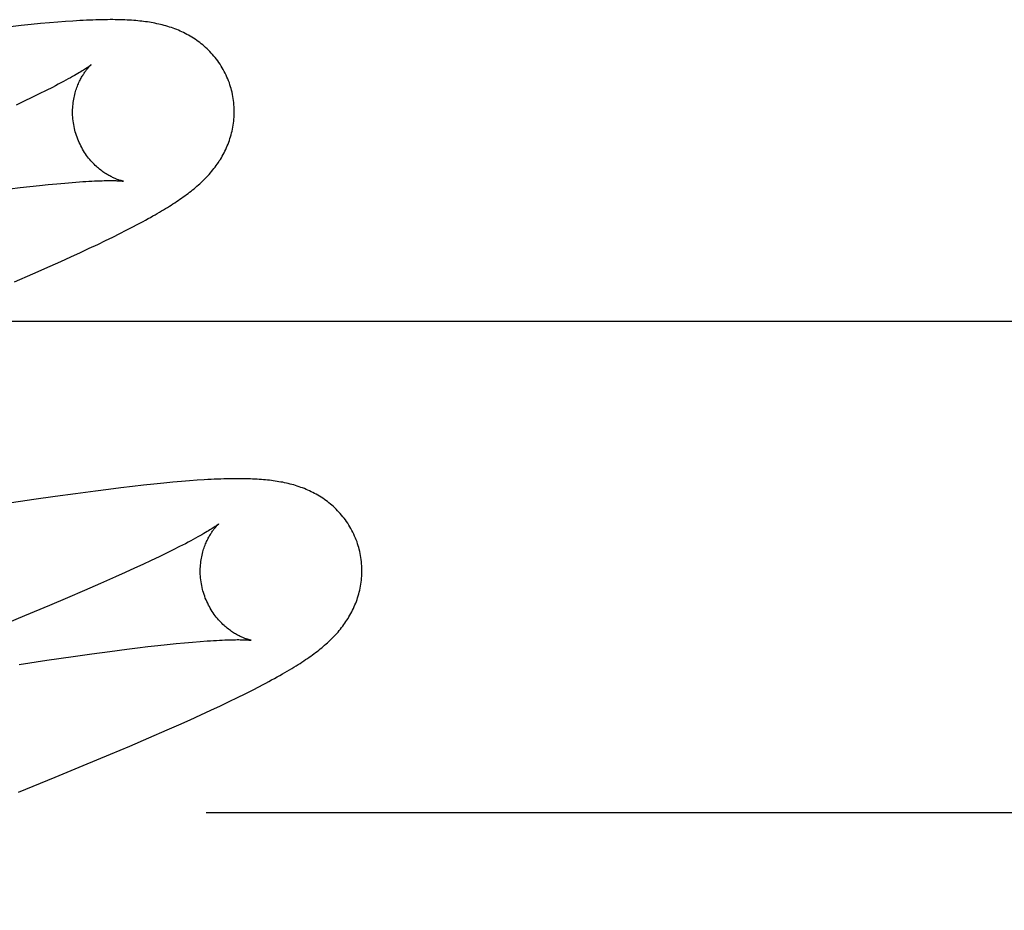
# Model space of a CAD drawing. Header units: inches. Extents: x 0 to 262, y 0 to 169.
# Tile 30 of 67: x 87.302 to 87.424, y 86.771 to 86.881. Entities that reach past the tile are written whole.
import ezdxf

# ---------------------------------------------------------------- set-up
doc = ezdxf.new("R2010")
doc.units = ezdxf.units.IN
doc.header["$LTSCALE"] = 14.384615
doc.header["$MEASUREMENT"] = 0
doc.linetypes.add('HIDDEN', pattern=[0.2, 0.1, -0.1])
doc.layers.add('DEFAULT_2', color=8, linetype='HIDDEN')

msp = doc.modelspace()

# ---------------------------------------------------------------- linework, layer by layer
at = {"layer": 'DEFAULT_2', "color": 8, "linetype": 'HIDDEN'}
for p, q in [((87.30669, 86.88063), (87.30567, 86.88055)), ((87.30766, 86.88071), (87.30669, 86.88063)), ((87.30218, 86.8802), (87.30087, 86.88006)), ((87.30342, 86.88033), (87.30218, 86.8802)), ((87.30458, 86.88045), (87.30342, 86.88033)), ((87.30567, 86.88055), (87.30458, 86.88045)), ((87.30525, 86.87217), (87.30441, 86.87176)), ((87.30603, 86.87256), (87.30525, 86.87217)), ((87.30255, 86.87086), (87.30154, 86.87038)), ((87.30351, 86.87132), (87.30255, 86.87086)), ((87.30441, 86.87176), (87.30351, 86.87132)), ((87.30075, 86.86), (87.30203, 86.86016)), ((87.30203, 86.86016), (87.30325, 86.8603)), ((87.30325, 86.8603), (87.30442, 86.86043)), ((87.30442, 86.86043), (87.30553, 86.86054)), ((87.30553, 86.86054), (87.30658, 86.86064)), ((87.30658, 86.86064), (87.30757, 86.86073)), ((87.30757, 86.86073), (87.3085, 86.86081)), ((87.31516, 86.85488), (87.31591, 86.85526)), ((87.31591, 86.85526), (87.31661, 86.85563)), ((87.31661, 86.85563), (87.31726, 86.85598)), ((87.31261, 86.85361), (87.31352, 86.85405)), ((87.31352, 86.85405), (87.31437, 86.85448)), ((87.31437, 86.85448), (87.31516, 86.85488)), ((87.3095, 86.85213), (87.3106, 86.85265)), ((87.3106, 86.85265), (87.31164, 86.85314)), ((87.31164, 86.85314), (87.31261, 86.85361)), ((87.30707, 86.85103), (87.30832, 86.85159)), ((87.30832, 86.85159), (87.3095, 86.85213)), ((87.30362, 86.8495), (87.30574, 86.85043)), ((87.30574, 86.85043), (87.30707, 86.85103)), ((87.30135, 86.84851), (87.30362, 86.8495)), ((87.14645, 86.84365), (87.64645, 86.84365)), ((87.31732, 86.82334), (87.31595, 86.82319)), ((87.3186, 86.82348), (87.31732, 86.82334)), ((87.31981, 86.8236), (87.3186, 86.82348)), ((87.32093, 86.82371), (87.31981, 86.8236)), ((87.32199, 86.8238), (87.32093, 86.82371)), ((87.32299, 86.82388), (87.32199, 86.8238)), ((87.32392, 86.82395), (87.32299, 86.82388)), ((87.3089, 86.82229), (87.30636, 86.82194)), ((87.31137, 86.82262), (87.3089, 86.82229)), ((87.31297, 86.82283), (87.31137, 86.82262)), ((87.3145, 86.82302), (87.31297, 86.82283)), ((87.31595, 86.82319), (87.3145, 86.82302)), ((87.30375, 86.82156), (87.30014, 86.82102)), ((87.30636, 86.82194), (87.30375, 86.82156)), ((87.32013, 86.81493), (87.31922, 86.81449)), ((87.32097, 86.81535), (87.32013, 86.81493)), ((87.32175, 86.81574), (87.32097, 86.81535)), ((87.31826, 86.81403), (87.31724, 86.81355)), ((87.31922, 86.81449), (87.31826, 86.81403)), ((87.31503, 86.81254), (87.31385, 86.81201)), ((87.31617, 86.81306), (87.31503, 86.81254)), ((87.31724, 86.81355), (87.31617, 86.81306)), ((87.31197, 86.81118), (87.30999, 86.81031)), ((87.31385, 86.81201), (87.31197, 86.81118)), ((87.30999, 86.81031), (87.30789, 86.80941)), ((87.30789, 86.80941), (87.30568, 86.80848)), ((87.30568, 86.80848), (87.30258, 86.80718)), ((87.30258, 86.80718), (87.29931, 86.80583)), ((87.32134, 86.80375), (87.32239, 86.80385)), ((87.32239, 86.80385), (87.32338, 86.80394)), ((87.32338, 86.80394), (87.3243, 86.80402)), ((87.31092, 86.80248), (87.31313, 86.80278)), ((87.31313, 86.80278), (87.31523, 86.80305)), ((87.31523, 86.80305), (87.31656, 86.80322)), ((87.31656, 86.80322), (87.31784, 86.80337)), ((87.31784, 86.80337), (87.31906, 86.80351)), ((87.31906, 86.80351), (87.32023, 86.80364)), ((87.32023, 86.80364), (87.32134, 86.80375)), ((87.30191, 86.80116), (87.30534, 86.80168)), ((87.30534, 86.80168), (87.3086, 86.80215)), ((87.3086, 86.80215), (87.31092, 86.80248)), ((87.32989, 86.79755), (87.33079, 86.798)), ((87.33079, 86.798), (87.33163, 86.79844)), ((87.32681, 86.79605), (87.3279, 86.79658)), ((87.3279, 86.79658), (87.32893, 86.79708)), ((87.32893, 86.79708), (87.32989, 86.79755)), ((87.32439, 86.79493), (87.32564, 86.79551)), ((87.32564, 86.79551), (87.32681, 86.79605)), ((87.32167, 86.7937), (87.32307, 86.79433)), ((87.32307, 86.79433), (87.32439, 86.79493)), ((87.31795, 86.79207), (87.32022, 86.79306)), ((87.32022, 86.79306), (87.32167, 86.7937)), ((87.31561, 86.79107), (87.31795, 86.79207)), ((87.31321, 86.79005), (87.31561, 86.79107)), ((87.30986, 86.78865), (87.31321, 86.79005)), ((87.30638, 86.78722), (87.30986, 86.78865)), ((87.30184, 86.78538), (87.30638, 86.78722)), ((87.32505, 86.78285), (87.5843, 86.78285))]:
    msp.add_line(p, q, dxfattribs=at)
for points in [[(87.32814, 86.87241), (87.32808, 86.87262), (87.328, 86.87287), (87.32792, 86.87312), (87.32783, 86.87336), (87.32773, 86.8736), (87.32763, 86.87384), (87.32752, 86.87407), (87.32741, 86.87431), (87.32729, 86.87454), (87.32717, 86.87476), (87.32704, 86.87499), (87.32691, 86.8752), (87.32677, 86.87542), (87.32663, 86.87563), (87.32648, 86.87584), (87.32633, 86.87604), (87.32617, 86.87624), (87.32602, 86.87643), (87.32585, 86.87662), (87.32569, 86.8768), (87.32552, 86.87698), (87.32535, 86.87716), (87.32517, 86.87733), (87.32499, 86.87749), (87.32481, 86.87765), (87.32463, 86.87781), (87.32445, 86.87796), (87.32426, 86.8781), (87.32407, 86.87825), (87.32388, 86.87838), (87.32368, 86.87852), (87.32348, 86.87865), (87.32328, 86.87877), (87.32308, 86.87889), (87.32287, 86.87901), (87.32267, 86.87912), (87.32246, 86.87923), (87.32225, 86.87934), (87.32204, 86.87944), (87.32183, 86.87953), (87.32162, 86.87962), (87.32141, 86.87971), (87.32119, 86.87979), (87.32097, 86.87987), (87.32075, 86.87995), (87.32053, 86.88003), (87.32031, 86.8801), (87.32008, 86.88016), (87.31986, 86.88023), (87.31963, 86.88028), (87.3194, 86.88034), (87.31918, 86.88039), (87.31895, 86.88044), (87.31872, 86.88049), (87.31849, 86.88053), (87.31826, 86.88058), (87.31803, 86.88061), (87.31779, 86.88065), (87.31756, 86.88068), (87.31732, 86.88071), (87.31708, 86.88074), (87.31684, 86.88077), (87.31659, 86.88079), (87.31634, 86.88082), (87.31609, 86.88084), (87.31582, 86.88086), (87.31556, 86.88087), (87.31528, 86.88089), (87.315, 86.8809), (87.31472, 86.88091), (87.31442, 86.88092), (87.31412, 86.88093), (87.31381, 86.88093), (87.3135, 86.88094), (87.31317, 86.88094), (87.31284, 86.88093), (87.3125, 86.88093), (87.31215, 86.88093), (87.31179, 86.88092), (87.31142, 86.88091), (87.31105, 86.88089), (87.31066, 86.88088), (87.31026, 86.88086), (87.30986, 86.88084), (87.30944, 86.88082), (87.30901, 86.8808), (87.30857, 86.88077), (87.30766, 86.88071)], [(87.31082, 86.87535), (87.31081, 86.87534), (87.3108, 86.87533), (87.31077, 86.87531), (87.31074, 86.87529), (87.3107, 86.87526), (87.31066, 86.87522), (87.3106, 86.87518), (87.31053, 86.87513), (87.31045, 86.87508), (87.31036, 86.87501), (87.31026, 86.87494), (87.31014, 86.87487), (87.31001, 86.87479), (87.30988, 86.8747), (87.30972, 86.87461), (87.30956, 86.8745), (87.30938, 86.8744), (87.30919, 86.87428), (87.30898, 86.87416), (87.30876, 86.87403), (87.30852, 86.8739), (87.30827, 86.87375), (87.308, 86.8736), (87.30771, 86.87345), (87.3074, 86.87328), (87.30708, 86.87311), (87.30675, 86.87294), (87.3064, 86.87275), (87.30603, 86.87256)], [(87.30887, 86.86705), (87.30882, 86.86725), (87.30876, 86.86749), (87.30871, 86.86772), (87.30867, 86.86796), (87.30863, 86.86819), (87.3086, 86.86843), (87.30857, 86.86866), (87.30856, 86.86889), (87.30854, 86.86912), (87.30854, 86.86935), (87.30854, 86.86958), (87.30854, 86.86981), (87.30855, 86.87003), (87.30857, 86.87025), (87.30859, 86.87047), (87.30861, 86.87068), (87.30864, 86.87089), (87.30868, 86.8711), (87.30871, 86.8713), (87.30876, 86.87149), (87.3088, 86.87169), (87.30885, 86.87187), (87.3089, 86.87205), (87.30895, 86.87223), (87.30901, 86.87239), (87.30907, 86.87256), (87.30913, 86.87272), (87.30919, 86.87287), (87.30925, 86.87302), (87.30932, 86.87317), (87.30938, 86.87331), (87.30945, 86.87344), (87.30951, 86.87357), (87.30958, 86.8737), (87.30965, 86.87382), (87.30971, 86.87393), (87.30978, 86.87404), (87.30984, 86.87415), (87.30991, 86.87425), (87.30997, 86.87434), (87.31004, 86.87444), (87.3101, 86.87453), (87.31016, 86.87461), (87.31022, 86.87469), (87.31028, 86.87477), (87.31034, 86.87484), (87.3104, 86.87491), (87.31045, 86.87497), (87.3105, 86.87503), (87.31055, 86.87508), (87.3106, 86.87513), (87.31064, 86.87517), (87.31068, 86.87521), (87.31071, 86.87525), (87.31074, 86.87528), (87.31077, 86.8753), (87.31079, 86.87532), (87.3108, 86.87534), (87.31082, 86.87534), (87.31082, 86.87535)], [(87.31726, 86.85598), (87.31757, 86.85615), (87.31788, 86.85632), (87.31817, 86.85648), (87.31846, 86.85665), (87.31874, 86.8568), (87.31901, 86.85696), (87.31927, 86.85711), (87.31953, 86.85727), (87.31978, 86.85742), (87.32002, 86.85757), (87.32026, 86.85771), (87.3205, 86.85786), (87.32073, 86.858), (87.32095, 86.85815), (87.32117, 86.85829), (87.32139, 86.85844), (87.3216, 86.85858), (87.32181, 86.85872), (87.32202, 86.85887), (87.32222, 86.85901), (87.32242, 86.85915), (87.32261, 86.8593), (87.32281, 86.85944), (87.323, 86.85959), (87.32318, 86.85973), (87.32337, 86.85988), (87.32355, 86.86003), (87.32373, 86.86018), (87.32391, 86.86033), (87.32409, 86.86049), (87.32426, 86.86064), (87.32443, 86.8608), (87.3246, 86.86096), (87.32477, 86.86113), (87.32493, 86.86129), (87.3251, 86.86146), (87.32526, 86.86163), (87.32541, 86.8618), (87.32557, 86.86198), (87.32572, 86.86216), (87.32587, 86.86234), (87.32601, 86.86252), (87.32615, 86.8627), (87.32629, 86.86289), (87.32642, 86.86307), (87.32656, 86.86326), (87.32668, 86.86346), (87.32681, 86.86365), (87.32693, 86.86385), (87.32705, 86.86406), (87.32716, 86.86426), (87.32727, 86.86447), (87.32738, 86.86468), (87.32748, 86.86489), (87.32758, 86.86511), (87.32767, 86.86533), (87.32776, 86.86555), (87.32784, 86.86577), (87.32792, 86.86599), (87.328, 86.86622), (87.32807, 86.86645), (87.32814, 86.86668), (87.3282, 86.86692), (87.32826, 86.86715), (87.32831, 86.86739), (87.32836, 86.86764), (87.3284, 86.86788), (87.32843, 86.86813), (87.32846, 86.86838), (87.32849, 86.86863), (87.32851, 86.86888), (87.32852, 86.86914), (87.32853, 86.86939), (87.32853, 86.86965), (87.32852, 86.8699), (87.32851, 86.87016), (87.32849, 86.87042), (87.32847, 86.87067), (87.32844, 86.87093), (87.3284, 86.87119), (87.32836, 86.87144), (87.32831, 86.8717), (87.32826, 86.87195), (87.3282, 86.8722), (87.32814, 86.87241)], [(87.31482, 86.86095), (87.31482, 86.86095), (87.31482, 86.86095), (87.3148, 86.86096), (87.31478, 86.86096), (87.31475, 86.86097), (87.31472, 86.86097), (87.31468, 86.86098), (87.31463, 86.861), (87.31458, 86.86101), (87.31452, 86.86103), (87.31445, 86.86104), (87.31439, 86.86106), (87.31431, 86.86109), (87.31423, 86.86111), (87.31415, 86.86114), (87.31406, 86.86117), (87.31397, 86.86121), (87.31388, 86.86125), (87.31378, 86.86129), (87.31368, 86.86133), (87.31358, 86.86138), (87.31348, 86.86143), (87.31337, 86.86148), (87.31326, 86.86153), (87.31314, 86.8616), (87.31303, 86.86166), (87.31291, 86.86173), (87.31279, 86.8618), (87.31267, 86.86188), (87.31254, 86.86196), (87.31241, 86.86204), (87.31228, 86.86213), (87.31215, 86.86223), (87.31202, 86.86233), (87.31188, 86.86244), (87.31175, 86.86255), (87.31162, 86.86266), (87.31148, 86.86279), (87.31134, 86.86291), (87.3112, 86.86305), (87.31107, 86.86319), (87.31093, 86.86333), (87.31079, 86.86349), (87.31066, 86.86364), (87.31052, 86.86381), (87.31039, 86.86398), (87.31026, 86.86415), (87.31014, 86.86433), (87.31001, 86.86452), (87.30989, 86.86471), (87.30977, 86.86491), (87.30966, 86.86511), (87.30955, 86.86531), (87.30945, 86.86552), (87.30935, 86.86573), (87.30925, 86.86595), (87.30916, 86.86617), (87.30908, 86.8664), (87.309, 86.86662), (87.30893, 86.86685), (87.30887, 86.86705)], [(87.3085, 86.86081), (87.30937, 86.86087), (87.30978, 86.8609), (87.31017, 86.86092), (87.31054, 86.86094), (87.3109, 86.86096), (87.31124, 86.86098), (87.31157, 86.86099), (87.31188, 86.861), (87.31217, 86.86101), (87.31244, 86.86102), (87.31269, 86.86102), (87.31293, 86.86103), (87.31315, 86.86103), (87.31335, 86.86103), (87.31354, 86.86102), (87.31371, 86.86102), (87.31387, 86.86102), (87.31401, 86.86101), (87.31414, 86.86101), (87.31426, 86.861), (87.31437, 86.861), (87.31446, 86.86099), (87.31454, 86.86098), (87.31461, 86.86098), (87.31467, 86.86097), (87.31472, 86.86097), (87.31476, 86.86096), (87.31479, 86.86096), (87.31481, 86.86096), (87.31482, 86.86095)], [(87.34393, 86.81562), (87.34387, 86.81583), (87.34379, 86.81608), (87.34371, 86.81632), (87.34362, 86.81657), (87.34352, 86.81681), (87.34342, 86.81705), (87.34331, 86.81728), (87.3432, 86.81752), (87.34308, 86.81775), (87.34296, 86.81797), (87.34283, 86.81819), (87.3427, 86.81841), (87.34256, 86.81863), (87.34242, 86.81884), (87.34227, 86.81904), (87.34212, 86.81925), (87.34197, 86.81944), (87.34181, 86.81964), (87.34164, 86.81983), (87.34148, 86.82001), (87.34131, 86.82019), (87.34114, 86.82036), (87.34096, 86.82053), (87.34079, 86.8207), (87.34061, 86.82086), (87.34042, 86.82101), (87.34024, 86.82116), (87.34005, 86.82131), (87.33986, 86.82145), (87.33967, 86.82159), (87.33947, 86.82172), (87.33928, 86.82185), (87.33908, 86.82198), (87.33887, 86.8221), (87.33867, 86.82222), (87.33846, 86.82233), (87.33825, 86.82244), (87.33805, 86.82254), (87.33784, 86.82264), (87.33763, 86.82274), (87.33741, 86.82283), (87.3372, 86.82292), (87.33698, 86.823), (87.33677, 86.82308), (87.33655, 86.82316), (87.33632, 86.82323), (87.3361, 86.8233), (87.33588, 86.82337), (87.33565, 86.82343), (87.33543, 86.82349), (87.3352, 86.82355), (87.33497, 86.8236), (87.33474, 86.82365), (87.33452, 86.8237), (87.33429, 86.82374), (87.33406, 86.82378), (87.33382, 86.82382), (87.33359, 86.82386), (87.33335, 86.82389), (87.33312, 86.82392), (87.33288, 86.82395), (87.33263, 86.82398), (87.33239, 86.824), (87.33214, 86.82402), (87.33188, 86.82404), (87.33162, 86.82406), (87.33136, 86.82408), (87.33108, 86.8241), (87.3308, 86.82411), (87.33052, 86.82412), (87.33022, 86.82413), (87.32992, 86.82414), (87.32961, 86.82414), (87.3293, 86.82414), (87.32897, 86.82414), (87.32864, 86.82414), (87.3283, 86.82414), (87.32795, 86.82413), (87.32759, 86.82413), (87.32722, 86.82412), (87.32685, 86.8241), (87.32646, 86.82409), (87.32606, 86.82407), (87.32566, 86.82405), (87.32524, 86.82403), (87.32481, 86.824), (87.32392, 86.82395)], [(87.32661, 86.81856), (87.3266, 86.81855), (87.32659, 86.81854), (87.32657, 86.81852), (87.32653, 86.8185), (87.3265, 86.81847), (87.32645, 86.81843), (87.32639, 86.81839), (87.32632, 86.81834), (87.32624, 86.81828), (87.32615, 86.81822), (87.32604, 86.81815), (87.32593, 86.81808), (87.3258, 86.81799), (87.32566, 86.81791), (87.32551, 86.81781), (87.32534, 86.81771), (87.32516, 86.8176), (87.32496, 86.81748), (87.32475, 86.81735), (87.32452, 86.81722), (87.32427, 86.81708), (87.32401, 86.81694), (87.32374, 86.81679), (87.32345, 86.81663), (87.32314, 86.81646), (87.32282, 86.81629), (87.32248, 86.81611), (87.32212, 86.81593), (87.32175, 86.81574)], [(87.32466, 86.81026), (87.32461, 86.81046), (87.32455, 86.81069), (87.3245, 86.81093), (87.32446, 86.81116), (87.32442, 86.8114), (87.32439, 86.81163), (87.32436, 86.81187), (87.32435, 86.8121), (87.32433, 86.81233), (87.32433, 86.81256), (87.32433, 86.81279), (87.32433, 86.81302), (87.32434, 86.81324), (87.32436, 86.81346), (87.32438, 86.81368), (87.3244, 86.81389), (87.32443, 86.8141), (87.32447, 86.8143), (87.3245, 86.8145), (87.32455, 86.8147), (87.32459, 86.81489), (87.32464, 86.81508), (87.32469, 86.81526), (87.32474, 86.81543), (87.3248, 86.8156), (87.32486, 86.81576), (87.32492, 86.81592), (87.32498, 86.81608), (87.32504, 86.81623), (87.32511, 86.81637), (87.32517, 86.81651), (87.32524, 86.81665), (87.3253, 86.81678), (87.32537, 86.8169), (87.32543, 86.81702), (87.3255, 86.81714), (87.32557, 86.81725), (87.32563, 86.81735), (87.3257, 86.81745), (87.32576, 86.81755), (87.32583, 86.81764), (87.32589, 86.81773), (87.32595, 86.81782), (87.32601, 86.8179), (87.32607, 86.81797), (87.32613, 86.81804), (87.32619, 86.81811), (87.32624, 86.81817), (87.32629, 86.81823), (87.32634, 86.81829), (87.32638, 86.81834), (87.32643, 86.81838), (87.32647, 86.81842), (87.3265, 86.81845), (87.32653, 86.81848), (87.32656, 86.81851), (87.32658, 86.81853), (87.3266, 86.81854), (87.32661, 86.81855), (87.32661, 86.81856)], [(87.33163, 86.79844), (87.33203, 86.79864), (87.33242, 86.79885), (87.33279, 86.79905), (87.33315, 86.79925), (87.3335, 86.79944), (87.33384, 86.79962), (87.33417, 86.79981), (87.33448, 86.79999), (87.33479, 86.80016), (87.33508, 86.80034), (87.33537, 86.80051), (87.33564, 86.80067), (87.33591, 86.80083), (87.33617, 86.80099), (87.33642, 86.80115), (87.33666, 86.8013), (87.3369, 86.80146), (87.33712, 86.80161), (87.33735, 86.80176), (87.33757, 86.80191), (87.33778, 86.80206), (87.33799, 86.8022), (87.33819, 86.80235), (87.33839, 86.8025), (87.33859, 86.80264), (87.33878, 86.80279), (87.33897, 86.80294), (87.33916, 86.80309), (87.33934, 86.80324), (87.33952, 86.80339), (87.3397, 86.80354), (87.33988, 86.8037), (87.34005, 86.80385), (87.34022, 86.80401), (87.34039, 86.80417), (87.34056, 86.80433), (87.34072, 86.8045), (87.34088, 86.80467), (87.34104, 86.80484), (87.3412, 86.80501), (87.34136, 86.80518), (87.34151, 86.80536), (87.34166, 86.80554), (87.3418, 86.80572), (87.34194, 86.80591), (87.34208, 86.80609), (87.34221, 86.80628), (87.34234, 86.80647), (87.34247, 86.80666), (87.3426, 86.80686), (87.34272, 86.80706), (87.34284, 86.80726), (87.34295, 86.80747), (87.34306, 86.80768), (87.34317, 86.80789), (87.34327, 86.8081), (87.34337, 86.80832), (87.34346, 86.80853), (87.34355, 86.80875), (87.34363, 86.80897), (87.34371, 86.8092), (87.34379, 86.80943), (87.34386, 86.80965), (87.34393, 86.80989), (87.34399, 86.81012), (87.34405, 86.81036), (87.3441, 86.8106), (87.34415, 86.81085), (87.34419, 86.81109), (87.34422, 86.81134), (87.34425, 86.81159), (87.34428, 86.81184), (87.3443, 86.81209), (87.34431, 86.81234), (87.34432, 86.8126), (87.34432, 86.81285), (87.34431, 86.81311), (87.3443, 86.81337), (87.34428, 86.81362), (87.34426, 86.81388), (87.34423, 86.81414), (87.34419, 86.81439), (87.34415, 86.81465), (87.3441, 86.8149), (87.34405, 86.81516), (87.34399, 86.81541), (87.34393, 86.81562)], [(87.33061, 86.80416), (87.33061, 86.80416), (87.33061, 86.80416), (87.33059, 86.80417), (87.33057, 86.80417), (87.33054, 86.80418), (87.33051, 86.80418), (87.33047, 86.80419), (87.33042, 86.80421), (87.33036, 86.80422), (87.33031, 86.80424), (87.33024, 86.80425), (87.33017, 86.80428), (87.3301, 86.8043), (87.33002, 86.80432), (87.32994, 86.80435), (87.32985, 86.80438), (87.32976, 86.80442), (87.32967, 86.80446), (87.32957, 86.8045), (87.32947, 86.80454), (87.32937, 86.80459), (87.32926, 86.80464), (87.32915, 86.80469), (87.32904, 86.80475), (87.32893, 86.80481), (87.32881, 86.80487), (87.3287, 86.80494), (87.32857, 86.80501), (87.32845, 86.80509), (87.32833, 86.80517), (87.3282, 86.80526), (87.32807, 86.80535), (87.32794, 86.80544), (87.3278, 86.80554), (87.32767, 86.80565), (87.32754, 86.80576), (87.3274, 86.80588), (87.32727, 86.806), (87.32713, 86.80613), (87.32699, 86.80626), (87.32686, 86.8064), (87.32672, 86.80655), (87.32658, 86.8067), (87.32645, 86.80686), (87.32631, 86.80702), (87.32618, 86.80719), (87.32605, 86.80736), (87.32592, 86.80754), (87.3258, 86.80773), (87.32568, 86.80792), (87.32556, 86.80812), (87.32545, 86.80832), (87.32534, 86.80852), (87.32524, 86.80873), (87.32514, 86.80894), (87.32504, 86.80916), (87.32495, 86.80938), (87.32487, 86.8096), (87.32479, 86.80983), (87.32472, 86.81006), (87.32466, 86.81026)], [(87.3243, 86.80402), (87.32517, 86.80408), (87.32557, 86.80411), (87.32597, 86.80413), (87.32634, 86.80415), (87.3267, 86.80417), (87.32704, 86.80419), (87.32736, 86.8042), (87.32766, 86.80421), (87.32794, 86.80422), (87.3282, 86.80423), (87.32845, 86.80423), (87.32868, 86.80423), (87.32889, 86.80424), (87.32909, 86.80424), (87.32927, 86.80423), (87.32944, 86.80423), (87.32959, 86.80423), (87.32974, 86.80422), (87.32987, 86.80422), (87.32999, 86.80421), (87.33009, 86.80421), (87.33019, 86.8042), (87.33028, 86.8042), (87.33035, 86.80419), (87.33042, 86.80418), (87.33047, 86.80418), (87.33052, 86.80417), (87.33056, 86.80417), (87.33058, 86.80417), (87.3306, 86.80416), (87.33061, 86.80416)]]:
    msp.add_lwpolyline(points, dxfattribs=at)

doc.saveas('drawing.dxf')
